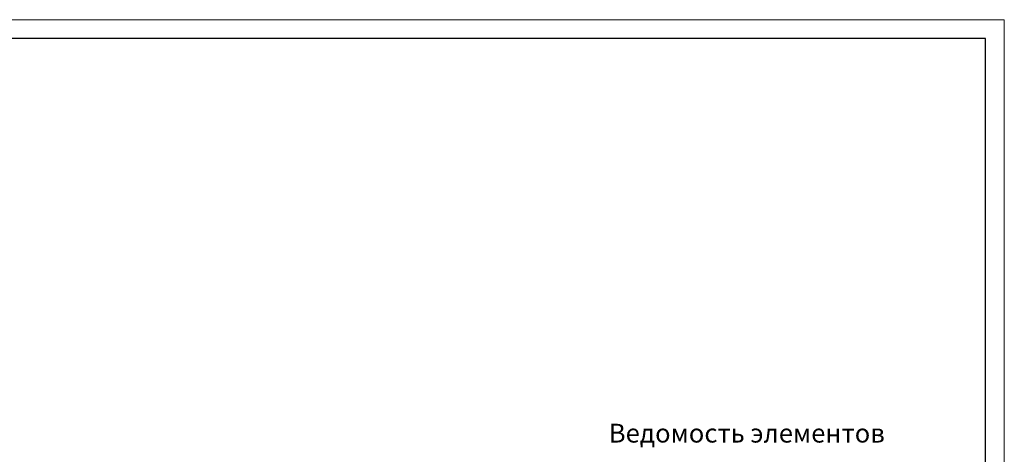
# Model space of a CAD drawing. Header units: millimetres. Extents: x 263826 to 1718326, y -423071 to 70137.
# Tile 120 of 256: x 513632 to 539794, y -247428 to -235873. Entities that reach past the tile are written whole.
import ezdxf

# ---------------------------------------------------------------- set-up
doc = ezdxf.new("R2010")
doc.units = ezdxf.units.MM
doc.layers.add('РАЗМЕРЫ', color=1, linetype='Continuous', lineweight=9)
doc.layers.add('ТОНКИЕ', color=7, linetype='Continuous', lineweight=9)
doc.layers.add('ТОЛСТЫЕ_ОСНОВНЫЕ', color=6, linetype='Continuous')
doc.styles.add('GOST-2.304_Type-B', font='GOST_Common.ttf')

# ---------------------------------------------------------------- blocks, each defined once
blk = doc.blocks.new('*U46')
at = {"layer": 'ТОЛСТЫЕ_ОСНОВНЫЕ', "color": 6}
blk.add_lwpolyline([(20, 5), (415, 5), (415, 292), (20, 292)], close=True, dxfattribs=at)
at = {"layer": 'ТОНКИЕ'}
blk.add_lwpolyline([(0, 0), (420, 0), (420, 297), (0, 297)], close=True, dxfattribs=at)

msp = doc.modelspace()

# ---------------------------------------------------------------- block references
at = {"xscale": 100, "yscale": 100, "zscale": 100}
msp.add_blockref('*U46', (497793.54168, -265573.15111, 3100), dxfattribs=at)

# ---------------------------------------------------------------- texts
at = {"layer": 'РАЗМЕРЫ', "insert": (532950.74661, -246865.25912, 3100), "char_height": 500, "attachment_point": 5, "style": 'GOST-2.304_Type-B'}
msp.add_mtext_dynamic_manual_height_columns('{\\C0;Ведомость элементов}', width=15225.2271462, gutter_width=15, heights=[0], dxfattribs=at)

doc.saveas('drawing.dxf')
